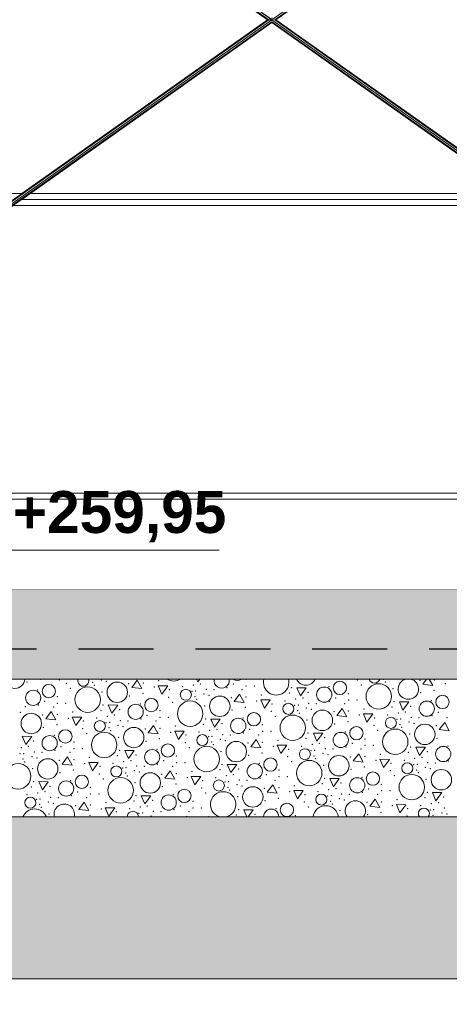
# Model space of a CAD drawing. Header units: millimetres. Extents: x -12989 to 402831, y -50461 to 30884.
# Tile 43 of 175: x 370611 to 372044, y -47346 to -44061. Entities that reach past the tile are written whole.
import ezdxf

# ---------------------------------------------------------------- set-up
doc = ezdxf.new("R2010")
doc.units = ezdxf.units.MM
doc.header["$MEASUREMENT"] = 0
doc.linetypes.add('Przerywana długa', pattern=[390, 250, -140])
doc.linetypes.add('Wipeout_Contour', pattern=[1000, 0, -1000])
for name, color, linetype in [('A__STROPY', 7, 'Continuous'), ('AS_Belki.Import IFC', 7, 'Continuous'), ('Nowe_A__SCIANY', 7, 'Continuous'), ('Nowe_A_WYM', 7, 'Continuous')]:
    doc.layers.add(name, color=color, linetype=linetype)
for name, color, linetype, lineweight, true_color in [('A__STROPY_Nr_pióra__170', 7, 'Continuous', 5, 0x6a6a6a), ('A__STROPY_Nr_pióra__173', 7, 'Continuous', 5, 0x6a6a6a), ('A__STROPY_Nr_pióra__178', 7, 'Continuous', 5, 0x6a6a6a)]:
    doc.layers.add(name, color=color, linetype=linetype, lineweight=lineweight, true_color=true_color)
for name, color, linetype, lineweight in [('A__STROPY_Nr_pióra__27', 7, 'Continuous', 25), ('A__STROPY_Nr_pióra__49', 7, 'Continuous', 15), ('A__STROPY_Nr_pióra__69', 7, 'Continuous', 13), ('AS_Belki.Import IFC_Nr_pióra__90', 7, 'Continuous', 13), ('Nowe_A__SCIANY_Nr_pióra__87', 7, 'Continuous', 13), ('Nowe_A_WYM_Nr_pióra__1', 7, 'Continuous', 13), ('Nowe_A_WYM_Nr_pióra__45', 7, 'Continuous', 15), ('Nowe_A_WYM_Nr_pióra__85', 7, 'Continuous', 13)]:
    doc.layers.add(name, color=color, linetype=linetype, lineweight=lineweight)
doc.styles.add('STYL_AUTOMATYCZNY_4', font='arial.ttf')
doc.styles.add('STYL_AUTOMATYCZNY_5', font='arial.ttf')
doc.dimstyles.new('STYL_AUTOMATYCZNY__1', dxfattribs={"dimtxt": 139.999998, "dimasz": 57, "dimexe": 0.18, "dimexo": 0.0625, "dimgap": 0, "dimtad": 1, "dimtih": 1, "dimtoh": 1, "dimdec": 0, "dimlfac": 0.1, "dimzin": 0, "dimdsep": 46, "dimtxsty": 'STYL_AUTOMATYCZNY_4', "dimblk": 'ARROWHEAD_6', "dimblk1": 'ARROWHEAD_6', "dimblk2": 'ARROWHEAD_6', "dimcen": 0.09, "dimse1": 1, "dimse2": 1, "dimclrd": 7, "dimclre": 7, "dimclrt": 7, "dimadec": 0, "dimazin": 0, "dimtfac": 1, "dimtdec": 4, "dimtmove": 0, "dimatfit": 3, "dimfxl": 0, "dimtolj": 1, "dimtzin": 0, "dimarcsym": 0})

# ---------------------------------------------------------------- blocks, each defined once
blk = doc.blocks.new('ElemPrzekroju_2_1', base_point=(362576.7, -45960.6))
at = {"color": 254, "linetype": 'Wipeout_Contour', "lineweight": 0, "ltscale": 1863144.835302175}
blk.add_wipeout([(368535.1, -43680.6), (368535.1, -44640.6), (370617.2, -44640.6), (371437.7, -44060.6), (370900.2, -43680.6)], dxfattribs=at).dxf.layer = 'Nowe_A__SCIANY'
at = {"color": 254, "linetype": 'Wipeout_Contour', "lineweight": 0, "ltscale": 1122305.667377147}
blk.add_wipeout([(371451.6, -44070.4), (370645, -44640.6), (372258.2, -44640.6)], dxfattribs=at).dxf.layer = 'Nowe_A__SCIANY'
at = {"color": 254, "linetype": 'Wipeout_Contour', "lineweight": 0, "ltscale": 1489026.549706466}
blk.add_wipeout([(368535.1, -44660.6), (370588.9, -44660.6), (370617.2, -44640.6), (368535.1, -44640.6)], dxfattribs=at).dxf.layer = 'Nowe_A__SCIANY'
at = {"color": 254, "linetype": 'Wipeout_Contour', "lineweight": 0, "ltscale": 1877508.930791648}
blk.add_wipeout([(371465.4, -44060.6), (372285.9, -44640.6), (374368.1, -44640.6), (374368.1, -43680.6), (372003, -43680.6)], dxfattribs=at).dxf.layer = 'Nowe_A__SCIANY'
at = {"color": 254, "linetype": 'Wipeout_Contour', "lineweight": 0, "ltscale": 1496502.414233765}
blk.add_wipeout([(370645, -44640.6), (370616.7, -44660.6), (372286.5, -44660.6), (372258.2, -44640.6)], dxfattribs=at).dxf.layer = 'Nowe_A__SCIANY'
at = {"layer": 'Nowe_A__SCIANY_Nr_pióra__87', "color": 7, "linetype": 'Continuous', "lineweight": 13}
for p, q in [((370617.2, -44640.6), (368535.1, -44640.6)), ((372258.2, -44640.6), (370645, -44640.6))]:
    blk.add_line(p, q, dxfattribs=at)
at = {"color": 254, "linetype": 'Wipeout_Contour', "lineweight": 0, "ltscale": 1496511.967818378}
blk.add_wipeout([(370588.4, -44680.6), (372314.8, -44680.6), (372286.5, -44660.6), (370616.7, -44660.6)], dxfattribs=at).dxf.layer = 'Nowe_A__SCIANY'
at = {"layer": 'Nowe_A__SCIANY_Nr_pióra__87', "color": 7, "linetype": 'Continuous', "lineweight": 13}
blk.add_line((370616.7, -44660.6), (372286.5, -44660.6), dxfattribs=at)
at = {"color": 254, "linetype": 'Wipeout_Contour', "lineweight": 0, "ltscale": 1496748.638473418}
blk.add_wipeout([(370588.4, -44680.6), (369230.3, -45640.6), (373672.9, -45640.6), (372314.8, -44680.6)], dxfattribs=at).dxf.layer = 'Nowe_A__SCIANY'
at = {"layer": 'Nowe_A__SCIANY_Nr_pióra__87', "color": 7, "linetype": 'Continuous', "lineweight": 13}
blk.add_line((372314.8, -44680.6), (370588.4, -44680.6), dxfattribs=at)
at = {"color": 254, "linetype": 'Wipeout_Contour', "lineweight": 0, "ltscale": 1496985.415531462}
blk.add_wipeout([(369230.3, -45640.6), (369202, -45660.6), (373701.2, -45660.6), (373672.9, -45640.6)], dxfattribs=at).dxf.layer = 'Nowe_A__SCIANY'
at = {"layer": 'Nowe_A__SCIANY_Nr_pióra__87', "color": 7, "linetype": 'Continuous', "lineweight": 13}
blk.add_line((373672.9, -45640.6), (369230.3, -45640.6), dxfattribs=at)
blk = doc.blocks.new('*X191', base_point=(362576.7, -45960.6))
at = {"layer": 'A__STROPY_Nr_pióra__178', "color": 251, "linetype": 'Continuous', "lineweight": 5, "true_color": 0x6a6a6a}
for p, q in [((370741.5, -46260.6), (370742.9, -46263.6)), ((370742.9, -46263.6), (370745, -46260.6)), ((371002.3, -46264.5), (370984.2, -46288.3)), ((371017.5, -46292.3), (371002.3, -46264.5)), ((371072.9, -46283), (371084.8, -46310.5)), ((371104.5, -46283.3), (371072.9, -46283)), ((371084.8, -46310.5), (371104.5, -46283.3)), ((371200.9, -46260.6), (371205, -46270)), ((371205, -46270), (371211.8, -46260.6)), ((371968.1, -46260.6), (371955.1, -46277.6)), ((371955.1, -46277.6), (371988.4, -46281.5)), ((371988.4, -46281.5), (371977, -46260.6)), ((370984.2, -46288.3), (371017.5, -46292.3)), ((371344.3, -46311.4), (371326.2, -46335.2)), ((371359.5, -46339.1), (371344.3, -46311.4)), ((371535, -46289.4), (371547, -46316.9)), ((371566.7, -46289.7), (371535, -46289.4)), ((371547, -46316.9), (371566.7, -46289.7)), ((370906.1, -46347), (370918.1, -46374.4)), ((370937.7, -46347.3), (370906.1, -46347)), ((370918.1, -46374.4), (370937.7, -46347.3)), ((371326.2, -46335.2), (371359.5, -46339.1)), ((371414.9, -46329.9), (371426.8, -46357.3)), ((371446.5, -46330.2), (371414.9, -46329.9)), ((371426.8, -46357.3), (371446.5, -46330.2)), ((371877, -46336.3), (371889, -46363.7)), ((371908.6, -46336.6), (371877, -46336.3)), ((371889, -46363.7), (371908.6, -46336.6)), ((370715.4, -46368.9), (370697.3, -46392.7)), ((370730.6, -46396.7), (370715.4, -46368.9)), ((371686.3, -46358.2), (371668.2, -46382)), ((371668.2, -46382), (371701.5, -46386)), ((371701.5, -46386), (371686.3, -46358.2)), ((371756.9, -46376.7), (371768.8, -46404.2)), ((371788.5, -46377), (371756.9, -46376.7)), ((371768.8, -46404.2), (371788.5, -46377)), ((370697.3, -46392.7), (370730.6, -46396.7)), ((370786, -46387.4), (370797.9, -46414.9)), ((370817.6, -46387.8), (370786, -46387.4)), ((370797.9, -46414.9), (370817.6, -46387.8)), ((371057.4, -46415.8), (371039.3, -46439.6)), ((371072.6, -46443.5), (371057.4, -46415.8)), ((371248.1, -46393.9), (371260.1, -46421.3)), ((371279.7, -46394.2), (371248.1, -46393.9)), ((371260.1, -46421.3), (371279.7, -46394.2)), ((372028.3, -46405.1), (372010.2, -46428.9)), ((372043.5, -46432.8), (372028.3, -46405.1)), ((371039.3, -46439.6), (371072.6, -46443.5)), ((371128, -46434.3), (371139.9, -46461.8)), ((371159.6, -46434.6), (371128, -46434.3)), ((371139.9, -46461.8), (371159.6, -46434.6)), ((371590.1, -46440.7), (371602, -46468.2)), ((371621.7, -46441), (371590.1, -46440.7)), ((371602, -46468.2), (371621.7, -46441)), ((372010.2, -46428.9), (372043.5, -46432.8)), ((370619.2, -46451.4), (370631.1, -46478.9)), ((370650.8, -46451.7), (370619.2, -46451.4)), ((370631.1, -46478.9), (370650.8, -46451.7)), ((371399.4, -46462.6), (371381.3, -46486.5)), ((371414.6, -46490.4), (371399.4, -46462.6)), ((371469.9, -46481.2), (371481.9, -46508.6)), ((371501.6, -46481.5), (371469.9, -46481.2)), ((371481.9, -46508.6), (371501.6, -46481.5)), ((370961.2, -46498.3), (370973.1, -46525.7)), ((370992.8, -46498.6), (370961.2, -46498.3)), ((370973.1, -46525.7), (370992.8, -46498.6)), ((371381.3, -46486.5), (371414.6, -46490.4)), ((371741.4, -46509.5), (371723.3, -46533.3)), ((371756.5, -46537.3), (371741.4, -46509.5)), ((371932.1, -46487.6), (371944, -46515)), ((371963.7, -46487.9), (371932.1, -46487.6)), ((371944, -46515), (371963.7, -46487.9)), ((370770.5, -46520.2), (370752.4, -46544)), ((370752.4, -46544), (370785.7, -46548)), ((370785.7, -46548), (370770.5, -46520.2)), ((370841, -46538.7), (370853, -46566.2)), ((370872.7, -46539), (370841, -46538.7)), ((370853, -46566.2), (370872.7, -46539)), ((371303.2, -46545.2), (371315.1, -46572.6)), ((371334.8, -46545.5), (371303.2, -46545.2)), ((371315.1, -46572.6), (371334.8, -46545.5)), ((371723.3, -46533.3), (371756.5, -46537.3)), ((371811.9, -46528), (371823.9, -46555.5)), ((371843.6, -46528.3), (371811.9, -46528)), ((371823.9, -46555.5), (371843.6, -46528.3)), ((371112.5, -46567.1), (371094.4, -46590.9)), ((371127.6, -46594.8), (371112.5, -46567.1)), ((370674.3, -46602.7), (370686.2, -46630.2)), ((370705.9, -46603), (370674.3, -46602.7)), ((370686.2, -46630.2), (370705.9, -46603)), ((371094.4, -46590.9), (371127.6, -46594.8)), ((371183, -46585.6), (371195, -46613)), ((371214.6, -46585.9), (371183, -46585.6)), ((371195, -46613), (371214.6, -46585.9)), ((371454.5, -46613.9), (371436.3, -46637.8)), ((371469.6, -46641.7), (371454.5, -46613.9)), ((371645.2, -46592), (371657.1, -46619.5)), ((371676.8, -46592.3), (371645.2, -46592)), ((371657.1, -46619.5), (371676.8, -46592.3)), ((371436.3, -46637.8), (371469.6, -46641.7)), ((371525, -46632.5), (371537, -46659.9)), ((371556.6, -46632.8), (371525, -46632.5)), ((371537, -46659.9), (371556.6, -46632.8)), ((371987.2, -46638.9), (371999.1, -46666.3)), ((372018.8, -46639.2), (371987.2, -46638.9)), ((371999.1, -46666.3), (372018.8, -46639.2)), ((370825.6, -46671.5), (370807.4, -46695.3)), ((370840.7, -46699.3), (370825.6, -46671.5)), ((371016.3, -46649.6), (371028.2, -46677)), ((371047.9, -46649.9), (371016.3, -46649.6)), ((371028.2, -46677), (371047.9, -46649.9)), ((371796.5, -46660.8), (371778.3, -46684.6)), ((371811.6, -46688.6), (371796.5, -46660.8)), ((371867, -46679.3), (371878.9, -46706.8)), ((371898.6, -46679.6), (371867, -46679.3)), ((371878.9, -46706.8), (371898.6, -46679.6)), ((370807.4, -46695.3), (370840.7, -46699.3)), ((370896.1, -46690), (370908, -46717.5)), ((370927.7, -46690.3), (370896.1, -46690)), ((370908, -46717.5), (370927.7, -46690.3)), ((371358.2, -46696.4), (371368.8, -46720.6)), ((371389.9, -46696.7), (371358.2, -46696.4)), ((371372.6, -46720.6), (371389.9, -46696.7)), ((371778.3, -46684.6), (371811.6, -46688.6)), ((371167.5, -46718.4), (371165.9, -46720.6)), ((371168.8, -46720.6), (371167.5, -46718.4))]:
    blk.add_line(p, q, dxfattribs=at)
for centre, radius in [((370707.8, -46300.7), 22.3), ((370936.1, -46304.5), 34.1), ((371678.7, -46290), 22.3), ((371808.2, -46318.4), 42.4), ((370655.5, -46323.1), 25.4), ((370837.3, -46329.1), 42.4), ((371164.8, -46313), 18.4), ((371278.1, -46351.3), 34.1), ((371626.4, -46312.4), 25.4), ((372020.7, -46336.8), 22.3), ((370997.5, -46369.9), 25.4), ((371049.8, -46347.5), 22.3), ((371179.3, -46376), 42.4), ((371506.8, -46359.8), 18.4), ((371968.4, -46359.2), 25.4), ((370649.2, -46408.9), 34.1), ((371391.8, -46394.4), 22.3), ((371521.3, -46422.9), 42.4), ((371620.1, -46398.2), 34.1), ((370877.9, -46417.4), 18.4), ((371339.5, -46416.8), 25.4), ((371848.8, -46406.7), 18.4), ((371962, -46445), 34.1), ((370710.6, -46474.4), 25.4), ((370762.9, -46452), 22.3), ((370892.4, -46480.4), 42.4), ((370991.1, -46455.7), 34.1), ((371219.9, -46464.3), 18.4), ((371681.5, -46463.7), 25.4), ((371733.8, -46441.3), 22.3), ((371863.3, -46469.7), 42.4), ((371104.9, -46498.8), 22.3), ((371333.1, -46502.6), 34.1), ((371052.6, -46521.2), 25.4), ((371234.4, -46527.3), 42.4), ((371561.9, -46511.1), 18.4), ((371675.1, -46549.5), 34.1), ((372023.5, -46510.5), 25.4), ((370605.5, -46584.9), 42.4), ((370704.2, -46560.2), 34.1), ((371394.6, -46568.1), 25.4), ((371446.9, -46545.7), 22.3), ((371576.4, -46574.2), 42.4), ((371903.8, -46558), 18.4), ((370817.9, -46603.3), 22.3), ((370933, -46568.7), 18.4), ((371046.2, -46607), 34.1), ((371788.8, -46592.6), 22.3), ((371918.4, -46621), 42.4), ((372017.1, -46596.3), 34.1), ((370765.7, -46625.7), 25.4), ((370947.5, -46631.7), 42.4), ((371274.9, -46615.6), 18.4), ((371736.6, -46614.9), 25.4), ((371159.9, -46650.1), 22.3), ((371388.2, -46653.9), 34.1), ((371616.9, -46662.4), 18.4), ((370646, -46673.1), 18.4), ((371107.6, -46672.5), 25.4), ((371501.9, -46697), 22.3)]:
    blk.add_circle(centre, radius, dxfattribs=at)
for centre, radius, start, end in [((370594.1, -46257.6), 34.1, 185.0352, 354.9648), ((370822.8, -46266.1), 18.4, 162.5388, 17.4612), ((371124.2, -46224.7), 42.4, 237.6894, 302.3106), ((371284.4, -46265.5), 25.4, 168.8657, 11.1343), ((371336.7, -46243.1), 22.3, 231.5688, 308.4312), ((371466.2, -46271.6), 42.4, 165.0019, 14.9981), ((371565, -46246.9), 34.1, 203.6815, 336.3185), ((371793.7, -46255.4), 18.4, 196.392, 343.608), ((371907, -46293.7), 34.1, 103.7292, 76.2708), ((371289.4, -46678.6), 42.4, 278.2935, 261.7065), ((370759.3, -46711.5), 34.1, 344.4937, 195.5063), ((371730.2, -46700.8), 34.1, 324.4629, 215.5371), ((370660.5, -46736.2), 42.4, 21.5166, 158.4834), ((370988, -46720), 18.4, 358.1053, 181.8947), ((371449.6, -46719.4), 25.4, 357.2592, 182.7408), ((371631.4, -46725.4), 42.4, 6.5695, 173.4305), ((371958.9, -46709.3), 18.4, 322.0241, 217.9759)]:
    blk.add_arc(centre, radius, start, end, dxfattribs=at)
for p in [(370634.8, -46270.2), (370679.7, -46261.6), (370765.9, -46274.5), (370853.5, -46271.9), (370859.1, -46281.2), (370883, -46263.7), (370899.8, -46267.6), (370974.6, -46275.7), (371023.2, -46273.8), (371074.7, -46266.3), (371189.6, -46280.1), (371213.6, -46276.5), (371322.7, -46277.3), (371365.2, -46261.8), (371365.5, -46283.7), (371393.4, -46283.7), (371736.8, -46263.8), (371750, -46280.4), (371824.4, -46261.1), (371830, -46270.5), (371945.4, -46265), (371994.1, -46263.1), (372030.4, -46276.3), (370671, -46296.7), (370779.1, -46291.1), (370885.4, -46303.2), (370976.8, -46317.1), (371021.7, -46308.4), (371059.5, -46287), (371110.2, -46296.3), (371154.1, -46286.3), (371185.7, -46301.1), (371197.5, -46300.2), (371225, -46310.5), (371232.9, -46294.8), (371241.8, -46314.5), (371258.5, -46295.6), (371301.7, -46289.2), (371352.3, -46296.1), (371416.7, -46313.1), (371510.2, -46306.8), (371517.8, -46289), (371572.8, -46305), (371572.8, -46305), (371641.9, -46286), (371707.1, -46308.7), (371856.3, -46292.5), (371947.7, -46306.4), (371992.6, -46297.7), (370672.8, -46346.8), (370693.8, -46334.8), (370736.2, -46319.4), (370736.6, -46341.2), (370764.4, -46341.2), (370888.8, -46346.6), (371013, -46343.6), (371107.9, -46321.4), (371121.1, -46338), (371195.5, -46318.7), (371201.1, -46328.1), (371227.4, -46350.1), (371316.5, -46322.6), (371365.2, -46320.6), (371401.5, -46333.9), (371452.2, -46343.2), (371496, -46333.2), (371527.7, -46347.9), (371531.6, -46327), (371539.5, -46347), (371555.6, -46323.3), (371574.9, -46341.6), (371600.5, -46342.4), (371643.7, -46336), (371664.7, -46324.1), (371694.3, -46342.9), (371707.5, -46330.5), (371735.3, -46330.5), (371859.7, -46335.9), (371983.9, -46332.9), (370612.9, -46372), (370629.6, -46353.1), (370687.6, -46380.2), (370723.4, -46353.6), (370736.3, -46378.2), (370787.8, -46370.7), (370881.3, -46364.4), (370926.6, -46380.9), (370943.9, -46362.6), (370943.9, -46362.6), (371035.8, -46381.7), (371078.2, -46366.2), (371318.8, -46364), (371363.7, -46355.3), (371449.9, -46368.2), (371537.5, -46365.6), (371543.1, -46375), (371567, -46357.4), (371583.8, -46361.3), (371658.5, -46369.4), (371707.2, -46367.5), (371743.5, -46380.7), (371758.7, -46360), (371838, -46380), (371852.2, -46353.7), (371873.6, -46373.9), (371897.5, -46370.2), (371914.8, -46351.8), (371914.8, -46351.8), (371985.7, -46382.9), (372006.7, -46371), (370734.8, -46412.9), (370772.6, -46391.4), (370823.3, -46400.8), (370867.1, -46390.8), (370898.8, -46405.5), (370902.7, -46384.6), (370910.6, -46404.6), (370938.1, -46414.9), (370946, -46399.2), (370971.6, -46400), (371014.8, -46393.6), (371065.4, -46400.5), (371078.6, -46388.1), (371106.4, -46388.1), (371223.3, -46411.3), (371230.8, -46393.4), (371285.9, -46409.4), (371285.9, -46409.4), (371355, -46390.5), (371420.2, -46413.1), (371463.1, -46384.8), (371569.3, -46397), (371660.8, -46410.8), (371705.7, -46402.2), (371791.9, -46415.1), (371794.2, -46390.1), (371869.7, -46394.8), (371879.5, -46412.4), (371881.5, -46393.9), (371909, -46404.2), (371916.9, -46388.5), (371925.8, -46408.2), (371942.5, -46389.3), (372000.5, -46416.3), (372036.3, -46389.8), (370689.9, -46421.5), (370726.1, -46448), (370821, -46425.8), (370834.2, -46442.4), (370908.6, -46423.1), (370914.2, -46432.5), (370954.9, -46418.9), (371029.6, -46427), (371078.3, -46425.1), (371114.6, -46438.3), (371129.8, -46417.6), (371165.3, -46447.6), (371209.1, -46437.6), (371244.7, -46431.4), (371268.6, -46427.8), (371287.9, -46446.1), (371313.5, -46446.9), (371356.8, -46440.5), (371377.8, -46428.6), (371407.4, -46447.4), (371420.6, -46435), (371448.4, -46435), (371572.8, -46440.3), (371697, -46437.3), (371805.1, -46431.7), (371885.1, -46421.8), (371911.3, -46443.8), (370657, -46467), (370657, -46467), (370791.3, -46470.7), (370940.4, -46454.5), (371031.9, -46468.4), (371076.7, -46459.7), (371163, -46472.7), (371240.8, -46452.4), (371250.6, -46470), (371252.6, -46451.5), (371256.2, -46479.4), (371280.1, -46461.8), (371296.9, -46465.7), (371371.6, -46473.9), (371420.2, -46471.9), (371471.8, -46464.4), (371565.3, -46458.1), (371586.6, -46478.3), (371610.6, -46474.6), (371627.9, -46456.3), (371627.9, -46456.3), (371719.7, -46475.4), (371762.2, -46460), (371762.6, -46481.8), (371790.4, -46481.8), (372002.8, -46457.7), (370611.9, -46509.9), (370615.7, -46489), (370623.7, -46509), (370639.7, -46485.3), (370659, -46503.6), (370684.6, -46504.4), (370727.9, -46498), (370748.8, -46486.1), (370778.5, -46504.9), (370791.7, -46492.5), (370819.5, -46492.5), (370943.9, -46497.9), (370999, -46513.9), (370999, -46513.9), (371068.1, -46494.9), (371176.2, -46489.3), (371282.4, -46501.4), (371373.9, -46515.2), (371418.7, -46506.6), (371456.6, -46485.1), (371507.3, -46494.5), (371551.1, -46484.5), (371582.8, -46499.2), (371594.6, -46498.3), (371622.1, -46508.7), (371629.9, -46492.9), (371638.9, -46512.6), (371655.5, -46493.7), (371698.8, -46487.3), (371749.4, -46494.2), (371813.8, -46511.3), (371907.2, -46505), (371914.8, -46487.2), (371969.9, -46503.1), (371969.9, -46503.1), (372039, -46484.2), (370621.7, -46527.6), (370627.3, -46537), (370651.2, -46519.4), (370668, -46523.3), (370742.7, -46531.5), (370791.3, -46529.5), (370827.7, -46542.7), (370842.9, -46522), (370922.2, -46542.1), (370936.3, -46515.7), (370957.7, -46535.9), (370981.7, -46532.2), (371069.9, -46544.9), (371090.8, -46533), (371133.3, -46517.5), (371133.7, -46539.4), (371161.5, -46539.4), (371285.9, -46544.7), (371410.1, -46541.8), (371504.9, -46519.5), (371518.1, -46536.1), (371592.6, -46516.9), (371598.2, -46526.3), (371624.4, -46548.3), (371713.6, -46520.7), (371762.2, -46518.8), (371798.6, -46532), (371849.3, -46541.4), (371893.1, -46531.3), (371924.7, -46546.1), (371928.6, -46525.2), (371936.6, -46545.2), (371952.6, -46521.5), (371971.9, -46539.8), (371997.5, -46540.6), (372040.8, -46534.2), (370653.5, -46559), (370745, -46572.8), (370789.8, -46564.2), (370876, -46577.1), (370878.4, -46552.1), (370953.8, -46556.8), (370963.7, -46574.4), (370965.7, -46555.9), (370993.2, -46566.2), (371001, -46550.5), (371010, -46570.2), (371026.6, -46551.3), (371084.7, -46578.3), (371120.5, -46551.8), (371133.3, -46576.4), (371184.9, -46568.8), (371278.3, -46562.6), (371323.7, -46579.1), (371341, -46560.7), (371341, -46560.7), (371432.8, -46579.8), (371475.3, -46564.4), (371715.9, -46562.1), (371760.7, -46553.5), (371846.9, -46566.4), (371934.6, -46563.7), (371940.2, -46573.1), (371964.1, -46555.5), (371980.9, -46559.5), (370657, -46602.3), (370781.1, -46599.3), (370889.2, -46593.7), (370969.3, -46583.8), (370995.5, -46605.8), (371131.8, -46611), (371169.6, -46589.6), (371220.4, -46598.9), (371264.2, -46588.9), (371295.8, -46603.7), (371299.7, -46582.7), (371307.7, -46602.8), (371335.2, -46613.1), (371343, -46597.3), (371368.6, -46598.1), (371411.8, -46591.8), (371462.4, -46598.7), (371475.6, -46586.3), (371503.5, -46586.2), (371620.3, -46609.4), (371627.9, -46591.6), (371682.9, -46607.6), (371682.9, -46607.6), (371752, -46588.6), (371817.3, -46611.2), (371860.1, -46583), (371966.4, -46595.1), (370635.3, -46646.5), (370649.4, -46620.1), (370670.8, -46640.3), (370694.8, -46636.6), (370712, -46618.3), (370712, -46618.3), (370803.9, -46637.4), (370846.4, -46622), (370846.7, -46643.8), (370874.6, -46643.8), (371086.9, -46619.7), (371123.1, -46646.2), (371218, -46624), (371231.2, -46640.6), (371305.6, -46621.3), (371311.2, -46630.7), (371352, -46617), (371426.7, -46625.2), (371475.3, -46623.2), (371511.6, -46636.4), (371526.9, -46615.7), (371562.4, -46645.8), (371606.2, -46635.8), (371641.7, -46629.6), (371665.7, -46625.9), (371685, -46644.2), (371710.6, -46645), (371753.8, -46638.6), (371774.8, -46626.7), (371804.4, -46645.5), (371817.6, -46633.1), (371845.5, -46633.1), (371969.9, -46638.5), (370666.9, -46661.2), (370676.7, -46678.9), (370678.7, -46660.3), (370706.2, -46670.7), (370714.1, -46654.9), (370723, -46674.6), (370739.7, -46655.7), (370782.9, -46649.3), (370833.5, -46656.2), (370898, -46673.3), (370991.4, -46667), (370999, -46649.2), (371054, -46665.1), (371054, -46665.1), (371188.4, -46668.8), (371337.5, -46652.7), (371428.9, -46666.5), (371473.8, -46657.9), (371560, -46670.8), (371637.8, -46650.5), (371647.6, -46668.2), (371649.6, -46649.6), (371653.2, -46677.5), (371677.1, -46660), (371693.9, -46663.9), (371768.7, -46672), (371817.3, -46670.1), (371868.9, -46662.6), (371962.3, -46656.3), (371983.7, -46676.4), (372007.7, -46672.8), (372024.9, -46654.4), (372024.9, -46654.4), (370682.3, -46688.3), (370708.6, -46710.3), (370797.8, -46682.7), (370846.4, -46680.8), (370882.7, -46694), (370933.4, -46703.4), (370977.3, -46693.3), (371008.9, -46708.1), (371012.8, -46687.2), (371020.7, -46707.2), (371036.8, -46683.5), (371056.1, -46701.8), (371081.7, -46702.6), (371124.9, -46696.2), (371145.9, -46684.3), (371175.5, -46703.1), (371188.7, -46690.7), (371216.6, -46690.7), (371341, -46696), (371396, -46712), (371396, -46712), (371465.1, -46693), (371573.2, -46687.4), (371679.5, -46699.5), (371815.8, -46704.7), (371853.6, -46683.3), (371904.3, -46692.6), (371948.2, -46682.6), (371979.8, -46697.4), (371991.6, -46696.5), (372019.1, -46706.8), (372027, -46691.1), (372035.9, -46710.8), (370844.9, -46715.5), (371048.2, -46717.5), (371239.9, -46720.1), (371333.4, -46713.9), (371530.3, -46715.7), (371770.9, -46713.4), (371902, -46717.7), (371989.6, -46715)]:
    blk.add_point(p, dxfattribs=at)
blk = doc.blocks.new('ElemPrzekroju_175_1', base_point=(362576.7, -45960.6))
at = {"color": 254, "linetype": 'Wipeout_Contour', "lineweight": 0, "ltscale": 1533341.48702292}
blk.add_wipeout([(362356.7, -46160.6), (398746.7, -46160.6), (398746.7, -45960.6), (362356.7, -45960.6)], dxfattribs=at).dxf.layer = 'A__STROPY'
at = {"color": 254, "linetype": 'Wipeout_Contour', "lineweight": 0, "ltscale": 1533794.246621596}
blk.add_wipeout([(398746.7, -46720.6), (362356.7, -46720.6), (362356.7, -47260.6), (398746.7, -47260.6)], dxfattribs=at).dxf.layer = 'A__STROPY'
at = {"layer": 'A__STROPY_Nr_pióra__170', "linetype": 'Continuous', "lineweight": 5, "true_color": 0x6a6a6a}
h = blk.add_hatch(dxfattribs=at)
h.set_pattern_fill('Beton_0001', color=251, style=0, pattern_type=2)
h.set_pattern_definition([(45, (362576.75, -45960.59), (-63.6396, 63.6396), [67.5, -22.5]), (45, (362576.75, -45896.95), (-63.6396, 63.6396), [67.5, -22.5])])
h.paths.add_polyline_path([(362356.7, -46160.6), (398746.7, -46160.6), (398746.7, -45960.6), (362356.7, -45960.6)])
at = {"layer": 'A__STROPY_Nr_pióra__173', "linetype": 'Continuous', "lineweight": 5, "true_color": 0x6a6a6a}
h = blk.add_hatch(dxfattribs=at)
h.set_pattern_fill('Grunt_0001', color=251, style=0, pattern_type=2)
h.set_pattern_definition([(45, (362576.75, -45960.59), (-95.4594, 95.4594), []), (45, (362544.93, -45928.77), (-190.9188, 190.9188), []), (45, (362513.1, -45896.95), (-190.9188, 190.9188), []), (135, (362481.29, -45865.132), (31.819805, 31.819805), [135, -135])])
h.paths.add_polyline_path([(398746.7, -46720.6), (362356.7, -46720.6), (362356.7, -47260.6), (398746.7, -47260.6)])
at = {"layer": 'A__STROPY_Nr_pióra__49', "color": 7, "linetype": 'Continuous', "lineweight": 15}
blk.add_line((398746.7, -45960.6), (368292.5, -45960.6), dxfattribs=at)
at = {"layer": 'A__STROPY_Nr_pióra__69', "color": 7, "linetype": 'Continuous', "lineweight": 13}
blk.add_line((398746.7, -47260.6), (362356.7, -47260.6), dxfattribs=at)
at = {"color": 254, "linetype": 'Wipeout_Contour', "lineweight": 0, "ltscale": 1533413.819197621}
blk.add_wipeout([(362356.7, -46160.6), (362356.7, -46260.6), (398746.7, -46260.6), (398746.7, -46160.6)], dxfattribs=at).dxf.layer = 'A__STROPY'
at = {"layer": 'A__STROPY_Nr_pióra__178', "linetype": 'Continuous', "lineweight": 5, "true_color": 0x6a6a6a}
h = blk.add_hatch(dxfattribs=at)
h.set_pattern_fill('Chudy_beton_B15_I_WSC_0001', color=251, style=0, pattern_type=2)
h.set_pattern_definition([(0, (362576.75, -45960.6), (0, 233.8269), [14.625, -120.375]), (0, (362644.25, -45843.68), (0, 233.8269), [14.625, -120.375]), (60, (362576.75, -45960.6), (-202.5, 116.9134), [14.625, -120.375]), (60, (362711.75, -45960.6), (-202.5, 116.9134), [14.625, -120.375]), (120, (362591.37, -45960.6), (202.5, 116.9134), [14.625, -120.375]), (120, (362726.37, -45960.6), (202.5, 116.9134), [14.625, -120.375]), (0, (362576.75, -45938.09), (0, 45), [0, -45, 0, -67.5]), (45, (362599.25, -45938.09), (-31.819805, 31.819805), [0, -33.75, 0, -56.25])])
h.paths.add_polyline_path([(362356.7, -46160.6), (362356.7, -46260.6), (398746.7, -46260.6), (398746.7, -46160.6)])
at = {"layer": 'A__STROPY_Nr_pióra__27', "color": 7, "linetype": 'Przerywana długa', "lineweight": 25}
blk.add_line((398746.7, -46160.6), (362356.7, -46160.6), dxfattribs=at)
at = {"color": 254, "linetype": 'Wipeout_Contour', "lineweight": 0, "ltscale": 1533549.791415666}
blk.add_wipeout([(362356.7, -46720.6), (398746.7, -46720.6), (398746.7, -46260.6), (362356.7, -46260.6)], dxfattribs=at).dxf.layer = 'A__STROPY'
at = {"layer": 'A__STROPY_Nr_pióra__49', "color": 7, "linetype": 'Continuous', "lineweight": 15}
for p, q in [((398746.7, -46260.6), (362356.7, -46260.6)), ((398746.7, -46720.6), (362356.7, -46720.6))]:
    blk.add_line(p, q, dxfattribs=at)
at = {"layer": 'A__STROPY', "lineweight": 0}
blk.add_blockref('*X191', (362576.7, -45960.6), dxfattribs=at)
blk = doc.blocks.new('ElemPrzekroju_199_1', base_point=(362576.7, -45960.6))
at = {"color": 254, "linetype": 'Wipeout_Contour', "lineweight": 0, "ltscale": 1491370.412899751}
blk.add_wipeout([(371451.6, -44067.5), (368773.6, -45960.6), (368777.6, -45960.6), (371451.6, -44070.4)], dxfattribs=at).dxf.layer = 'AS_Belki.Import IFC'
at = {"color": 254, "linetype": 'Wipeout_Contour', "lineweight": 0, "ltscale": 1491355.504054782}
blk.add_wipeout([(371451.6, -44060.6), (368763.8, -45960.6), (368773.6, -45960.6), (371451.6, -44067.5)], dxfattribs=at).dxf.layer = 'AS_Belki.Import IFC'
at = {"color": 254, "linetype": 'Wipeout_Contour', "lineweight": 0, "ltscale": 1491325.509930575}
blk.add_wipeout([(371441.8, -44060.6), (368754, -45960.6), (368763.8, -45960.6), (371451.6, -44060.6)], dxfattribs=at).dxf.layer = 'AS_Belki.Import IFC'
at = {"layer": 'AS_Belki.Import IFC_Nr_pióra__90', "color": 7, "linetype": 'Continuous', "lineweight": 13}
for p, q in [((374368.1, -42005.9), (371461.4, -44060.6)), ((374368.1, -42008.8), (371465.4, -44060.6)), ((371461.4, -44060.6), (371465.4, -44060.6))]:
    blk.add_line(p, q, dxfattribs=at)
at = {"color": 254, "linetype": 'Wipeout_Contour', "lineweight": 0, "ltscale": 1491297.994288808}
blk.add_wipeout([(371437.7, -44060.6), (368749.9, -45960.6), (368754, -45960.6), (371441.8, -44060.6)], dxfattribs=at).dxf.layer = 'AS_Belki.Import IFC'
at = {"layer": 'AS_Belki.Import IFC_Nr_pióra__90', "color": 7, "linetype": 'Continuous', "lineweight": 13}
for p, q in [((374368.1, -41999), (371451.6, -44060.6)), ((371437.7, -44060.6), (368749.9, -45960.6)), ((371441.8, -44060.6), (368754, -45960.6)), ((371451.6, -44060.6), (368763.8, -45960.6)), ((371451.6, -44067.5), (368773.6, -45960.6)), ((371451.6, -44070.4), (368777.6, -45960.6)), ((371441.8, -44060.6), (371437.7, -44060.6)), ((371451.6, -44060.6), (371441.8, -44060.6)), ((371451.6, -44053.7), (371451.6, -44060.6)), ((371451.6, -44067.5), (371451.6, -44060.6)), ((371451.6, -44060.6), (371461.4, -44060.6)), ((371451.6, -44070.4), (371451.6, -44067.5))]:
    blk.add_line(p, q, dxfattribs=at)
blk = doc.blocks.new('ElemPrzekroju_260_1', base_point=(362576.7, -45960.6))
at = {"color": 254, "linetype": 'Wipeout_Contour', "lineweight": 0, "ltscale": 1502061.91000798}
blk.add_wipeout([(371461.4, -44060.6), (374149.2, -45960.6), (374153.3, -45960.6), (371465.4, -44060.6)], dxfattribs=at).dxf.layer = 'AS_Belki.Import IFC'
at = {"color": 254, "linetype": 'Wipeout_Contour', "lineweight": 0, "ltscale": 1489950.685654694}
blk.add_wipeout([(368535.1, -41999), (371451.6, -44060.6), (371451.6, -44053.7), (368535.1, -41992)], dxfattribs=at).dxf.layer = 'AS_Belki.Import IFC'
at = {"color": 254, "linetype": 'Wipeout_Contour', "lineweight": 0, "ltscale": 1502034.391399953}
blk.add_wipeout([(371451.6, -44060.6), (374139.4, -45960.6), (374149.2, -45960.6), (371461.4, -44060.6)], dxfattribs=at).dxf.layer = 'AS_Belki.Import IFC'
at = {"color": 254, "linetype": 'Wipeout_Contour', "lineweight": 0, "ltscale": 1502006.026019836}
blk.add_wipeout([(371451.6, -44060.6), (371451.6, -44067.5), (374129.6, -45960.6), (374139.4, -45960.6)], dxfattribs=at).dxf.layer = 'AS_Belki.Import IFC'
at = {"color": 254, "linetype": 'Wipeout_Contour', "lineweight": 0, "ltscale": 1501993.421882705}
blk.add_wipeout([(371451.6, -44067.5), (371451.6, -44070.4), (374125.6, -45960.6), (374129.6, -45960.6)], dxfattribs=at).dxf.layer = 'AS_Belki.Import IFC'
at = {"layer": 'AS_Belki.Import IFC_Nr_pióra__90', "color": 7, "linetype": 'Continuous', "lineweight": 13}
for p, q in [((374139.4, -45960.6), (368535.1, -41999)), ((371441.8, -44060.6), (368535.1, -42005.9)), ((371437.7, -44060.6), (368535.1, -42008.8)), ((374129.6, -45960.6), (371451.6, -44067.5)), ((374125.6, -45960.6), (371451.6, -44070.4)), ((374149.2, -45960.6), (371461.4, -44060.6)), ((374153.3, -45960.6), (371465.4, -44060.6))]:
    blk.add_line(p, q, dxfattribs=at)
blk = doc.blocks.new('*D346', base_point=(362576.7, -45960.6))
at = {"layer": 'Nowe_A_WYM_Nr_pióra__45', "color": 7, "linetype": 'Continuous', "lineweight": 15}
for p, q in [((362206.7, -47532.6), (362146.7, -47592.6)), ((362386.7, -47532.6), (362326.7, -47592.6))]:
    blk.add_line(p, q, dxfattribs=at)
at = {"layer": 'Nowe_A_WYM_Nr_pióra__85', "color": 7, "linetype": 'Continuous', "lineweight": 13}
for p, q in [((362356.7, -47618.8), (362356.7, -47506.3)), ((362176.7, -47562.6), (362356.7, -47562.6)), ((362356.7, -47562.6), (398746.7, -47562.6))]:
    blk.add_line(p, q, dxfattribs=at)
blk = doc.blocks.new('ARROWHEAD_6')
at = {"color": 0, "linetype": 'Continuous', "lineweight": 0}
for p, q in [((0, 0), (-1, 0)), ((-0.5, -0.5), (0.5, 0.5))]:
    blk.add_line(p, q, dxfattribs=at)
blk = doc.blocks.new('*D347', base_point=(362576.7, -45960.6))
at = {"layer": 'Nowe_A_WYM_Nr_pióra__45', "color": 7, "linetype": 'Continuous', "lineweight": 15}
for p, q in [((362386.7, -47532.6), (362326.7, -47592.6)), ((398776.7, -47532.6), (398716.7, -47592.6))]:
    blk.add_line(p, q, dxfattribs=at)
at = {"layer": 'Nowe_A_WYM_Nr_pióra__85', "color": 7, "linetype": 'Continuous', "lineweight": 13}
for p, q in [((398746.7, -47618.8), (398746.7, -47506.3)), ((362356.7, -47562.6), (398746.7, -47562.6))]:
    blk.add_line(p, q, dxfattribs=at)
at = {"layer": 'Nowe_A_WYM_Nr_pióra__1', "color": 7, "lineweight": 13, "char_height": 140, "attachment_point": 7, "style": 'STYL_AUTOMATYCZNY_4'}
for s, insert in [('\\A1;{\\pql;\\fArial|b0|i0|c238|p0;\\W1.000000;18}', (362386.7, -47534.6)), ('\\A1;{\\pql;\\fArial|b0|i0|c238|p0;\\W1.000000;3\xa0639}', (380311.5, -47534.6)), ('\\A1;{\\pql;\\fArial|b0|i0|c238|p0;\\W1.000000;18}', (398503.2, -47534.6))]:
    blk.add_mtext(s, dxfattribs=dict(at, insert=insert))
blk = doc.blocks.new('*D358', base_point=(362576.7, -45960.6))
at = {"layer": 'Nowe_A_WYM_Nr_pióra__45', "color": 7, "linetype": 'Continuous', "lineweight": 15}
for p, q in [((362106.7, -48052.6), (362046.7, -48112.6)), ((398996.7, -48112.6), (399056.7, -48052.6))]:
    blk.add_line(p, q, dxfattribs=at)
at = {"layer": 'Nowe_A_WYM_Nr_pióra__85', "color": 7, "linetype": 'Continuous', "lineweight": 13}
for p, q in [((362076.7, -48138.8), (362076.7, -48026.3)), ((399026.7, -48138.8), (399026.7, -48026.3)), ((362031.7, -48082.6), (362076.7, -48082.6)), ((362076.7, -48082.6), (399026.7, -48082.6)), ((399026.7, -48082.6), (399071.7, -48082.6))]:
    blk.add_line(p, q, dxfattribs=at)
at = {"layer": 'Nowe_A_WYM_Nr_pióra__1', "color": 7, "lineweight": 13, "insert": (380311.5, -48054.6), "char_height": 140, "attachment_point": 7, "style": 'STYL_AUTOMATYCZNY_4'}
blk.add_mtext('\\A1;{\\pql;\\fArial|b0|i0|c238|p0;\\W1.000000;3\xa0695}', dxfattribs=at)
blk = doc.blocks.new('ElemPrzekroju_302_1', base_point=(362576.7, -45960.6))
at = {"color": 254, "linetype": 'Wipeout_Contour', "lineweight": 0, "ltscale": 1497063.827266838}
blk.add_wipeout([(368777.6, -45960.6), (374125.6, -45960.6), (373701.2, -45660.6), (369202, -45660.6)], dxfattribs=at).dxf.layer = 'Nowe_A__SCIANY'
at = {"layer": 'Nowe_A__SCIANY_Nr_pióra__87', "color": 7, "linetype": 'Continuous', "lineweight": 13}
blk.add_line((369202, -45660.6), (373701.2, -45660.6), dxfattribs=at)
blk = doc.blocks.new('Wymiary_14_1', base_point=(369920.5, -47260.6))
at = {"layer": 'Nowe_A_WYM_Nr_pióra__45', "color": 7, "linetype": 'Continuous', "lineweight": 15}
for p, q in [((369920.5, -45960.6), (369920.5, -45440.6)), ((369920.5, -45960.6), (369790.5, -45830.6)), ((369790.5, -45830.6), (369920.5, -45830.6)), ((369920.5, -45830.6), (371276.1, -45830.6)), ((369920.5, -46860.6), (369920.5, -46340.6)), ((369920.5, -46860.6), (369790.5, -46730.6)), ((369790.5, -46730.6), (369920.5, -46730.6)), ((369920.5, -46730.6), (370423.2, -46730.6)), ((369920.5, -47260.6), (369920.5, -46740.6)), ((369920.5, -47260.6), (369790.5, -47130.6)), ((369790.5, -47130.6), (369920.5, -47130.6)), ((369920.5, -47130.6), (370423.2, -47130.6))]:
    blk.add_line(p, q, dxfattribs=at)
at = {"layer": 'Nowe_A_WYM_Nr_pióra__85', "color": 7, "linetype": 'Continuous', "lineweight": 13}
for p, q in [((369920.5, -45960.6), (369823, -45960.6)), ((369920.5, -45960.6), (370018, -45960.6)), ((369920.5, -46860.6), (369823, -46860.6)), ((369920.5, -46860.6), (370018, -46860.6)), ((369920.5, -47260.6), (369823, -47260.6)), ((369920.5, -47260.6), (370018, -47260.6))]:
    blk.add_line(p, q, dxfattribs=at)
at = {"layer": 'Nowe_A_WYM_Nr_pióra__1', "color": 7, "lineweight": 13, "char_height": 140, "attachment_point": 7}
for s, insert, style in [('\\A1;{\\pql;\\fArial|b1|i0|c238|p0;\\W1.000000;±0,00=+259,95}', (369985.5, -45804.6), 'STYL_AUTOMATYCZNY_5'), ('\\A1;{\\pql;\\fArial|b0|i0|c238|p0;\\W1.000000;-0,90}', (369985.5, -46704.6), 'STYL_AUTOMATYCZNY_4'), ('\\A1;{\\pql;\\fArial|b0|i0|c238|p0;\\W1.000000;-1,30}', (369985.5, -47104.6), 'STYL_AUTOMATYCZNY_4')]:
    blk.add_mtext(s, dxfattribs=dict(at, insert=insert, style=style))

msp = doc.modelspace()

# ---------------------------------------------------------------- block references
at = {"layer": 'A__STROPY', "lineweight": 0}
msp.add_blockref('ElemPrzekroju_175_1', (362576.7, -45960.6), dxfattribs=at)
at = {"layer": 'Nowe_A__SCIANY', "lineweight": 0}
msp.add_blockref('ElemPrzekroju_2_1', (362576.7, -45960.6), dxfattribs=at)

# ---------------------------------------------------------------- next in the draw order: block references
at = {"layer": 'AS_Belki.Import IFC', "lineweight": 0}
msp.add_blockref('ElemPrzekroju_199_1', (362576.7, -45960.6), dxfattribs=at)

# ---------------------------------------------------------------- next in the draw order: dimensions: what is measured, and where the dimension line sits
at = {"layer": 'Nowe_A_WYM', "color": 7, "linetype": 'Continuous', "lineweight": 13}
for base, p1, p2, picture, middle in [((399026.7, -48082.6), (362076.7, -46860.6), (399026.7, -46860.6), '*D358', (380551.7, -47984.6)), ((362356.7, -47562.6), (362176.7, -46860.6), (362356.7, -46860.6), '*D346', (362493.3, -47464.6)), ((398746.7, -47562.6), (362356.7, -46860.6), (398746.7, -46860.6), '*D347', (380551.7, -47464.6))]:
    dim = msp.add_linear_dim(base=base, p1=p1, p2=p2, dimstyle='STYL_AUTOMATYCZNY__1', dxfattribs=at)
    dim.commit()
    dim.dimension.update_dxf_attribs({"geometry": picture, "text_midpoint": middle, "dimtype": 160})

# ---------------------------------------------------------------- next in the draw order: block references
at = {"layer": 'AS_Belki.Import IFC', "lineweight": 0}
msp.add_blockref('ElemPrzekroju_260_1', (362576.7, -45960.6), dxfattribs=at)

# ---------------------------------------------------------------- next in the draw order: block references
at = {"layer": 'Nowe_A__SCIANY', "lineweight": 0}
msp.add_blockref('ElemPrzekroju_302_1', (362576.7, -45960.6), dxfattribs=at)

# ---------------------------------------------------------------- next in the draw order: block references
at = {"layer": 'Nowe_A_WYM', "color": 7, "linetype": 'Continuous', "lineweight": 13}
msp.add_blockref('Wymiary_14_1', (369920.5, -47260.6), dxfattribs=at)

doc.saveas('drawing.dxf')
